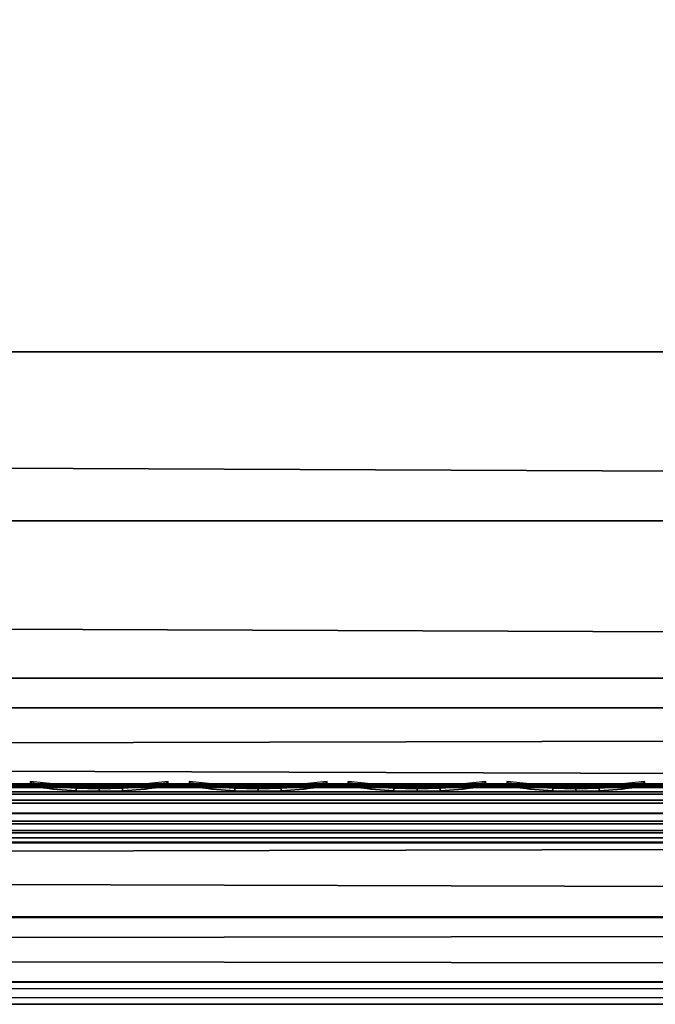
# Model space of a CAD drawing. Header units: inches. Extents: x 0 to 76, y -28.1 to 0.
# Tile 218 of 256: x 51 to 52.1, y -28 to -26.4. Entities that reach past the tile are written whole.
import ezdxf

# ---------------------------------------------------------------- set-up
doc = ezdxf.new("R2010")
doc.units = ezdxf.units.IN
doc.header["$LTSCALE"] = 0.03937
doc.header["$MEASUREMENT"] = 0
for name, color, linetype in [('A-FURN-3-ST', 151, 'Continuous'), ('A-FURN-3-ST-SEAM', 250, 'Continuous'), ('A-FURN-3-STITCH', 15, 'Continuous')]:
    doc.layers.add(name, color=color, linetype=linetype)

msp = doc.modelspace()

# ---------------------------------------------------------------- meshes
at = {"layer": 'A-FURN-3-ST'}
mesh = msp.add_polyface(dxfattribs=at)
corners = [(3.75, -5.4592, 18), (72.25, -5.4592, 18), (3.75, -5.1746, 17.9626), (72.25, -5.1746, 17.9626), (3.75, -4.9094, 17.8528), (72.25, -4.9094, 17.8528), (3.75, -4.6816, 17.6781), (72.25, -4.6816, 17.6781), (3.75, -4.5068, 17.4505), (72.25, -4.5068, 17.4505), (3.75, -4.3968, 17.1854), (72.25, -4.3968, 17.1854), (3.75, -4.3592, 16.9008), (72.25, -4.3504, 5.5004), (3.75, -4.3504, 5.5004), (3.75, -4.3883, 5.3089), (72.25, -4.3883, 5.3089), (3.75, -4.4967, 5.1466), (72.25, -4.4967, 5.1466), (3.75, -4.659, 5.0381), (72.25, -4.659, 5.0381), (3.75, -4.8504, 5), (3.75, -27.51, 5), (3.625, -4.8504, 5.0335), (3.625, -27.51, 5.0335), (3.5335, -4.8504, 5.125), (3.5335, -4.5038, 5.3567), (3.625, -4.3839, 5.5004), (3.625, -4.4193, 5.3217), (3.625, -4.5204, 5.1703), (3.625, -4.6718, 5.069), (3.5335, -4.4842, 16.9008), (3.625, -4.3926, 16.9008), (3.625, -4.4292, 17.1767), (3.5335, -5.2069, 17.8418), (3.625, -5.4592, 17.9665), (3.625, -5.1833, 17.9302), (3.5335, -4.77, 17.5897), (3.625, -4.7053, 17.6544), (3.625, -4.5358, 17.4337), (3.5335, -4.615, 17.3879), (3.5335, -4.5175, 17.153), (3.625, -4.9261, 17.8238), (3.625, -26.91, 17.9665), (3.75, -26.91, 18)]
mesh.append_faces([[corners[k] for k in face] for face in [(0, 1, 2), (2, 3, 4), (4, 5, 6), (6, 7, 8), (8, 9, 10), (10, 11, 12), (12, 13, 14), (14, 13, 15), (15, 16, 17), (17, 18, 19), (19, 20, 21), (21, 22, 23), (23, 24, 25), (26, 27, 28), (28, 27, 14), (28, 14, 15), (28, 15, 29), (29, 15, 17), (29, 17, 30), (30, 17, 19), (30, 19, 23), (23, 19, 21), (23, 25, 30), (27, 31, 32), (27, 32, 14), (14, 32, 12), (31, 33, 32), (32, 33, 10), (32, 10, 12), (34, 35, 36), (37, 38, 39, 40), (40, 39, 33, 41), (35, 0, 36), (36, 0, 2), (36, 2, 42), (42, 2, 4), (42, 4, 38), (38, 4, 6), (38, 6, 39), (39, 6, 8), (39, 8, 33), (33, 8, 10), (35, 43, 0), (44, 1, 0)]])
mesh = msp.add_polyface(dxfattribs=at)
corners = [(72.375, -4.8504, 5.0335), (72.375, -27.51, 5.0335), (72.25, -4.8504, 5), (72.25, -4.3504, 5.5004), (72.375, -4.3839, 5.5004), (72.25, -4.3883, 5.3089), (72.375, -4.4193, 5.3217), (72.25, -4.4967, 5.1466), (72.375, -4.5204, 5.1703), (72.25, -4.659, 5.0381), (72.375, -4.6718, 5.069), (72.4665, -4.7068, 5.1536), (72.4665, -4.4754, 5.5003), (72.4665, -4.5038, 5.3567), (72.4665, -4.5851, 5.2349), (72.25, -4.3592, 16.9008), (72.375, -4.3926, 16.9008), (72.25, -5.4592, 18), (72.375, -5.4592, 17.9665), (72.25, -5.1746, 17.9626), (72.375, -5.1833, 17.9302), (72.25, -4.9094, 17.8528), (72.375, -4.9261, 17.8238), (72.25, -4.6816, 17.6781), (72.375, -4.7053, 17.6544), (72.25, -4.5068, 17.4505), (72.375, -4.5358, 17.4337), (72.25, -4.3968, 17.1854), (72.375, -4.4292, 17.1767), (72.4665, -4.5175, 17.153), (72.4665, -5.4592, 17.875), (72.25, -26.91, 18), (72.375, -26.91, 17.9665), (3.75, -5.1746, 17.9626), (3.75, -4.9094, 17.8528), (3.75, -4.6816, 17.6781), (3.75, -4.5068, 17.4505), (3.75, -4.3968, 17.1854), (3.75, -4.3592, 16.9008), (3.75, -4.3883, 5.3089), (3.75, -4.4967, 5.1466), (3.75, -4.659, 5.0381), (3.75, -4.8504, 5), (72.25, -27.51, 5)]
mesh.append_faces([[corners[k] for k in face] for face in [(0, 1, 2), (3, 4, 5), (5, 4, 6), (5, 6, 7), (7, 6, 8), (7, 8, 9), (9, 8, 10), (9, 10, 2), (2, 10, 0), (0, 10, 11), (12, 6, 4), (8, 6, 13, 14), (3, 15, 4), (4, 15, 16), (4, 16, 12), (17, 18, 19), (19, 18, 20), (19, 20, 21), (21, 20, 22), (21, 22, 23), (23, 22, 24), (23, 24, 25), (25, 24, 26), (25, 26, 27), (27, 26, 28), (27, 28, 15), (15, 28, 16), (16, 28, 29), (18, 30, 20), (17, 31, 18), (18, 32, 30), (33, 17, 19), (34, 19, 21), (35, 21, 23), (36, 23, 25), (37, 25, 27), (38, 27, 15), (15, 3, 38), (39, 3, 5), (40, 5, 7), (41, 7, 9), (42, 9, 2), (2, 43, 42)]])
mesh = msp.add_polyface(dxfattribs=at)
corners = [(3.75, -4.8504, 5), (72.25, -27.51, 5), (3.75, -27.51, 5), (3.625, -4.8504, 5.0335), (3.625, -27.51, 5.0335), (3.75, -28.01, 5.5), (3.625, -27.9765, 5.5), (3.75, -27.9719, 5.3087), (3.625, -27.941, 5.3215), (3.75, -27.8636, 5.1464), (3.625, -27.8399, 5.1701), (3.75, -27.7013, 5.0381), (3.625, -27.6885, 5.069), (3.5335, -27.6535, 5.1535), (3.5335, -27.885, 5.5), (3.75, -28.01, 16.9), (3.625, -27.9765, 16.9), (3.75, -26.91, 18), (3.625, -26.91, 17.9665), (3.75, -27.1947, 17.9625), (3.625, -27.186, 17.9302), (3.75, -27.46, 17.8526), (3.625, -27.4433, 17.8236), (3.75, -27.6878, 17.6778), (3.625, -27.6641, 17.6541), (3.75, -27.8626, 17.45), (3.625, -27.8336, 17.4333), (3.75, -27.9725, 17.1847), (3.625, -27.9402, 17.176), (3.5335, -27.8518, 17.1523), (3.5335, -26.91, 17.875), (3.5335, -27.5994, 17.5894), (3.5335, -27.7544, 17.3875), (3.625, -5.4592, 17.9665), (3.75, -5.4592, 18), (72.25, -28.01, 16.9), (72.25, -27.9725, 17.1847), (72.25, -27.8626, 17.45), (72.25, -27.6878, 17.6778), (72.25, -27.46, 17.8526), (72.25, -27.1947, 17.9625), (72.25, -27.7013, 5.0381), (72.25, -27.8636, 5.1464), (72.25, -27.9719, 5.3087)]
mesh.append_faces([[corners[k] for k in face] for face in [(0, 1, 2), (3, 2, 4), (5, 6, 7), (7, 6, 8), (7, 8, 9), (9, 8, 10), (9, 10, 11), (11, 10, 12), (11, 12, 2), (2, 12, 4), (4, 12, 13), (14, 8, 6), (5, 15, 6), (6, 15, 16), (6, 16, 14), (17, 18, 19), (19, 18, 20), (19, 20, 21), (21, 20, 22), (21, 22, 23), (23, 22, 24), (23, 24, 25), (25, 24, 26), (25, 26, 27), (27, 26, 28), (27, 28, 15), (15, 28, 16), (16, 28, 29), (18, 30, 20), (24, 31, 32, 26), (26, 32, 29, 28), (33, 30, 18), (34, 18, 17), (15, 35, 27), (27, 36, 25), (25, 37, 23), (23, 38, 21), (21, 39, 19), (19, 40, 17), (5, 35, 15), (2, 1, 11), (11, 41, 9), (9, 42, 7), (7, 43, 5)]])
mesh = msp.add_polyface(dxfattribs=at)
corners = [(72.375, -4.8504, 5.0335), (72.4665, -27.51, 5.125), (72.375, -27.51, 5.0335), (72.25, -4.8504, 5), (72.25, -27.51, 5), (72.4665, -27.8565, 5.3565), (72.375, -27.9765, 5.5), (72.375, -27.941, 5.3215), (72.25, -28.01, 5.5), (72.25, -27.9719, 5.3087), (72.375, -27.8399, 5.1701), (72.25, -27.8636, 5.1464), (72.375, -27.6885, 5.069), (72.25, -27.7013, 5.0381), (72.4665, -27.6535, 5.1535), (72.4665, -27.7752, 5.2348), (72.4665, -27.885, 16.9), (72.375, -27.9765, 16.9), (72.25, -28.01, 16.9), (72.375, -27.9402, 17.176), (72.25, -27.9725, 17.1847), (72.4665, -27.1624, 17.8418), (72.375, -26.91, 17.9665), (72.375, -27.186, 17.9302), (72.25, -26.91, 18), (72.25, -27.1947, 17.9625), (72.375, -27.4433, 17.8236), (72.25, -27.46, 17.8526), (72.375, -27.6641, 17.6541), (72.25, -27.6878, 17.6778), (72.375, -27.8336, 17.4333), (72.25, -27.8626, 17.45), (72.375, -5.4592, 17.9665), (3.75, -27.9725, 17.1847), (3.75, -27.8626, 17.45), (3.75, -27.6878, 17.6778), (3.75, -27.46, 17.8526), (3.75, -27.1947, 17.9625), (3.75, -26.91, 18), (3.75, -28.01, 5.5), (3.75, -27.7013, 5.0381), (3.75, -27.8636, 5.1464), (3.75, -27.9719, 5.3087), (72.25, -5.4592, 18)]
mesh.append_faces([[corners[k] for k in face] for face in [(0, 1, 2), (3, 2, 4), (5, 6, 7), (7, 6, 8), (7, 8, 9), (7, 9, 10), (10, 9, 11), (10, 11, 12), (12, 11, 13), (12, 13, 2), (2, 13, 4), (2, 1, 12), (12, 14, 15, 10), (6, 16, 17), (6, 17, 8), (8, 17, 18), (16, 19, 17), (17, 19, 20), (17, 20, 18), (21, 22, 23), (22, 24, 23), (23, 24, 25), (23, 25, 26), (26, 25, 27), (26, 27, 28), (28, 27, 29), (28, 29, 30), (30, 29, 31), (30, 31, 19), (19, 31, 20), (32, 24, 22), (33, 18, 20), (34, 20, 31), (35, 31, 29), (36, 29, 27), (37, 27, 25), (38, 25, 24), (8, 18, 39), (40, 4, 13), (41, 13, 11), (42, 11, 9), (39, 9, 8), (24, 43, 38)]])
at = {"layer": 'A-FURN-3-ST-SEAM'}
mesh = msp.add_polyface(dxfattribs=at)
corners = [(64.75, -27.6385, 17.6706), (68.5, -27.6444, 17.6539), (64.75, -27.6444, 17.6539), (39.875, -27.6385, 17.6706), (39.875, -27.6444, 17.6539), (38, -27.6385, 17.6706), (39.875, -27.671, 17.631), (39.875, -27.6558, 17.6402), (64.75, -27.6558, 17.6402), (64.75, -27.671, 17.631), (68.5, -27.6558, 17.6402), (68.5, -27.671, 17.631), (64.75, -27.6884, 17.6276), (39.875, -27.6884, 17.6276), (39.875, -27.7207, 17.6406), (39.875, -27.7057, 17.6311), (64.75, -27.7057, 17.6311), (64.75, -27.7207, 17.6406), (68.5, -27.7207, 17.6406), (68.5, -27.7376, 17.6713), (64.75, -27.7376, 17.6713), (39.875, -27.7376, 17.6713), (38, -27.7295, 17.7053), (38, -27.7367, 17.689), (39.875, -27.7367, 17.689), (39.875, -27.7295, 17.7053), (64.75, -27.7367, 17.689), (64.75, -27.7295, 17.7053), (68.5, -27.7367, 17.689), (68.5, -27.7295, 17.7053), (38, -27.642, 17.6969), (39.875, -27.642, 17.6969), (64.75, -27.642, 17.6969), (68.5, -27.6385, 17.6706), (38, -27.6558, 17.6402), (38, -27.6444, 17.6539), (64.75, -27.6517, 17.7118), (39.875, -27.6517, 17.7118), (38, -27.6517, 17.7118), (64.75, -27.6661, 17.7221), (39.875, -27.6661, 17.7221), (38, -27.6661, 17.7221), (64.75, -27.701, 17.7257), (39.875, -27.701, 17.7257), (38, -27.701, 17.7257), (64.75, -27.7171, 17.7182), (39.875, -27.7171, 17.7182), (38, -27.7171, 17.7182)]
mesh.append_faces([[corners[k] for k in face] for face in [(0, 1, 2), (0, 2, 3), (3, 2, 4), (3, 4, 5), (3, 30, 31), (3, 31, 0), (0, 31, 32), (0, 32, 33)]])
mesh.append_faces([[corners[k] for k in face] for face in [(9, 8, 10, 11), (27, 26, 28, 29)]], dxfattribs={"vtx0": -1})
mesh.append_faces([[corners[k] for k in face] for face in [(6, 7, 8, 9), (9, 12, 13, 6), (14, 15, 16, 17), (17, 20, 21, 14), (22, 23, 24, 25), (25, 24, 26, 27), (20, 26, 24, 21), (12, 16, 15, 13), (2, 8, 7, 4), (4, 7, 34, 35), (36, 32, 31, 37), (37, 31, 30, 38), (39, 36, 37, 40), (40, 37, 38, 41), (42, 39, 40, 43), (43, 40, 41, 44), (45, 42, 43, 46), (46, 43, 44, 47), (27, 45, 46, 25), (25, 46, 47, 22)]], dxfattribs={"vtx0": -1, "vtx2": -1})
mesh.append_faces([[corners[k] for k in face] for face in [(18, 19, 20, 17), (19, 28, 26, 20), (1, 10, 8, 2)]], dxfattribs={"vtx2": -1})
at = {"layer": 'A-FURN-3-STITCH'}
mesh = msp.add_polymesh((7, 4), dxfattribs=at)
for k, corner in enumerate([(51.2482, -27.6428, 17.7154), (51.2482, -27.6406, 17.7168), (51.2482, -27.6363, 17.7197), (51.2482, -27.6341, 17.7212), (51.2099, -27.647, 17.722), (51.2099, -27.6474, 17.7272), (51.21, -27.6431, 17.7302), (51.2099, -27.6384, 17.7279), (51.1711, -27.6496, 17.7262), (51.1712, -27.65, 17.7314), (51.1712, -27.6457, 17.7343), (51.1712, -27.641, 17.7321), (51.132, -27.6505, 17.7279), (51.1321, -27.6508, 17.733), (51.1321, -27.6465, 17.736), (51.1321, -27.6418, 17.7337), (51.093, -27.6496, 17.727), (51.093, -27.65, 17.7321), (51.093, -27.6457, 17.7351), (51.093, -27.641, 17.7328), (51.0541, -27.647, 17.7235), (51.0541, -27.6474, 17.7287), (51.0542, -27.6431, 17.7316), (51.0542, -27.6384, 17.7294), (51.0157, -27.6428, 17.7176), (51.0157, -27.6406, 17.7191), (51.0157, -27.6363, 17.722), (51.0157, -27.6341, 17.7234)]):
    mesh.set_mesh_vertex(divmod(k, 4), corner)
mesh = msp.add_polymesh((7, 4), dxfattribs=at)
for k, corner in enumerate([(51.516, -27.6428, 17.7154), (51.5161, -27.6406, 17.7168), (51.5161, -27.6363, 17.7197), (51.5161, -27.6341, 17.7212), (51.4778, -27.647, 17.722), (51.4778, -27.6474, 17.7272), (51.4778, -27.6431, 17.7302), (51.4778, -27.6384, 17.7279), (51.439, -27.6496, 17.7262), (51.439, -27.65, 17.7314), (51.439, -27.6457, 17.7343), (51.439, -27.641, 17.7321), (51.3999, -27.6505, 17.7279), (51.3999, -27.6508, 17.733), (51.4, -27.6465, 17.736), (51.4, -27.6418, 17.7337), (51.3608, -27.6496, 17.727), (51.3609, -27.65, 17.7321), (51.3609, -27.6457, 17.7351), (51.3609, -27.641, 17.7328), (51.322, -27.647, 17.7235), (51.322, -27.6474, 17.7287), (51.322, -27.6431, 17.7316), (51.322, -27.6384, 17.7294), (51.2835, -27.6428, 17.7176), (51.2836, -27.6406, 17.7191), (51.2836, -27.6363, 17.722), (51.2836, -27.6341, 17.7234)]):
    mesh.set_mesh_vertex(divmod(k, 4), corner)
mesh = msp.add_polymesh((7, 4), dxfattribs=at)
for k, corner in enumerate([(51.7839, -27.6428, 17.7154), (51.7839, -27.6406, 17.7168), (51.7839, -27.6363, 17.7197), (51.784, -27.6341, 17.7212), (51.7456, -27.647, 17.722), (51.7457, -27.6474, 17.7272), (51.7457, -27.6431, 17.7302), (51.7457, -27.6384, 17.7279), (51.7068, -27.6496, 17.7262), (51.7069, -27.65, 17.7314), (51.7069, -27.6457, 17.7343), (51.7069, -27.641, 17.7321), (51.6678, -27.6505, 17.7279), (51.6678, -27.6508, 17.733), (51.6678, -27.6465, 17.736), (51.6678, -27.6418, 17.7337), (51.6287, -27.6496, 17.727), (51.6287, -27.65, 17.7321), (51.6288, -27.6457, 17.7351), (51.6287, -27.641, 17.7328), (51.5898, -27.647, 17.7235), (51.5899, -27.6474, 17.7287), (51.5899, -27.6431, 17.7316), (51.5899, -27.6384, 17.7294), (51.5514, -27.6428, 17.7176), (51.5514, -27.6406, 17.7191), (51.5514, -27.6363, 17.722), (51.5515, -27.6341, 17.7234)]):
    mesh.set_mesh_vertex(divmod(k, 4), corner)
mesh = msp.add_polymesh((7, 4), dxfattribs=at)
for k, corner in enumerate([(52.0518, -27.6428, 17.7154), (52.0518, -27.6406, 17.7168), (52.0518, -27.6363, 17.7197), (52.0518, -27.6341, 17.7212), (52.0135, -27.647, 17.722), (52.0135, -27.6474, 17.7272), (52.0135, -27.6431, 17.7302), (52.0135, -27.6384, 17.7279), (51.9747, -27.6496, 17.7262), (51.9747, -27.65, 17.7314), (51.9747, -27.6457, 17.7343), (51.9747, -27.641, 17.7321), (51.9356, -27.6505, 17.7279), (51.9357, -27.6508, 17.733), (51.9357, -27.6465, 17.736), (51.9357, -27.6418, 17.7337), (51.8965, -27.6496, 17.727), (51.8966, -27.65, 17.7321), (51.8966, -27.6457, 17.7351), (51.8966, -27.641, 17.7328), (51.8577, -27.647, 17.7235), (51.8577, -27.6474, 17.7287), (51.8577, -27.6431, 17.7316), (51.8577, -27.6384, 17.7294), (51.8193, -27.6428, 17.7176), (51.8193, -27.6406, 17.7191), (51.8193, -27.6363, 17.722), (51.8193, -27.6341, 17.7234)]):
    mesh.set_mesh_vertex(divmod(k, 4), corner)

doc.saveas('drawing.dxf')
